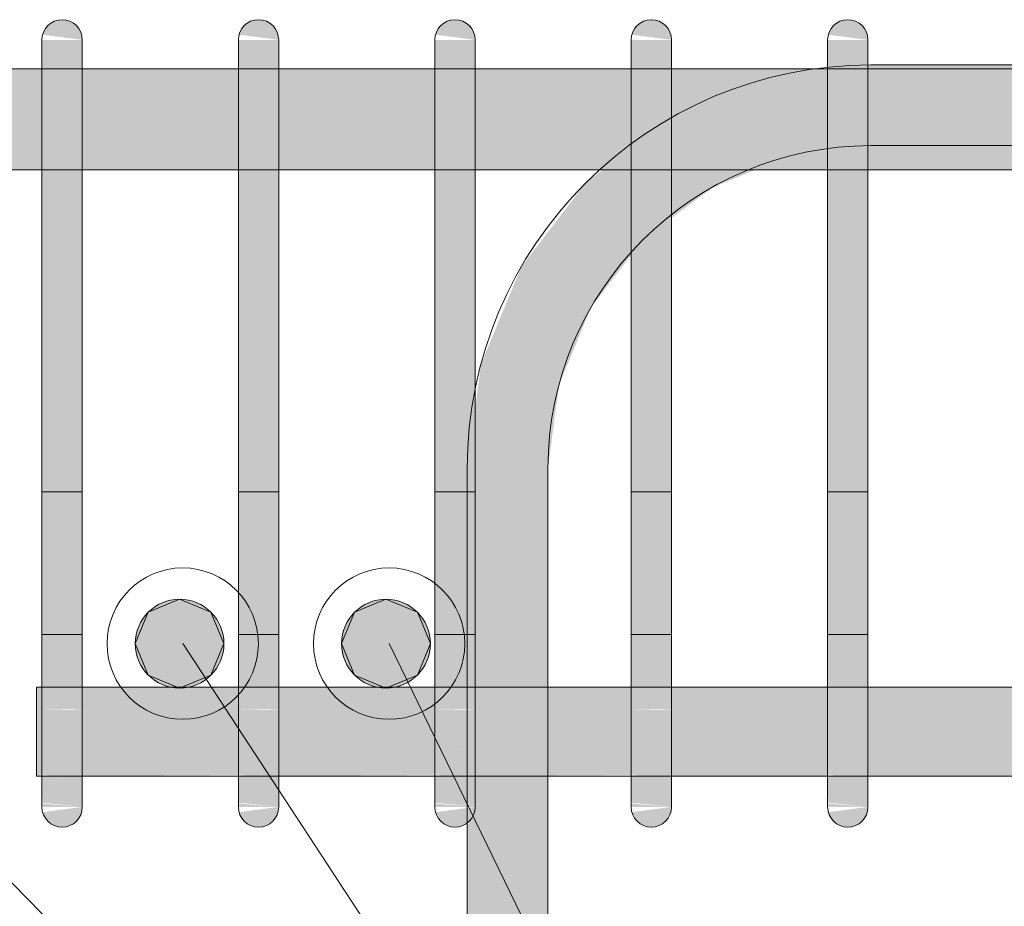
# Model space of a CAD drawing. Header units: millimetres. Extents: x -25607 to 9385, y 1894 to 10168.
# Tile 154 of 181: x 4195 to 4439, y 8675 to 8895. Entities that reach past the tile are written whole.
import ezdxf

# ---------------------------------------------------------------- set-up
doc = ezdxf.new("R2010")
doc.units = ezdxf.units.MM
doc.layers.add('S-RBAR', color=171, linetype='Continuous', lineweight=5)
doc.layers.add('S-RBAR-IDEN', color=171, linetype='Continuous', lineweight=5)

msp = doc.modelspace()

# ---------------------------------------------------------------- hatches: boundary and pattern name
at = {"layer": 'S-RBAR'}
for points in [[(4210.81, 8890), (4210.64, 8891.29), (4210.14, 8892.5), (4209.35, 8893.54), (4208.31, 8894.33), (4207.11, 8894.83), (4205.81, 8895), (4204.52, 8894.83), (4203.31, 8894.33), (4202.28, 8893.54), (4201.48, 8892.5), (4200.98, 8891.29), (4210.64, 8890.02)], [(4259.5, 8890), (4259.33, 8891.29), (4258.83, 8892.5), (4258.04, 8893.54), (4257, 8894.33), (4255.8, 8894.83), (4254.5, 8895), (4253.21, 8894.83), (4252, 8894.33), (4250.97, 8893.54), (4250.17, 8892.5), (4249.67, 8891.29), (4259.33, 8890.02)], [(4308.19, 8890), (4308.02, 8891.29), (4307.52, 8892.5), (4306.73, 8893.54), (4305.69, 8894.33), (4304.48, 8894.83), (4303.19, 8895), (4301.9, 8894.83), (4300.69, 8894.33), (4299.65, 8893.54), (4298.86, 8892.5), (4298.36, 8891.29), (4308.02, 8890.02)], [(4356.88, 8890), (4356.71, 8891.29), (4356.21, 8892.5), (4355.41, 8893.54), (4354.38, 8894.33), (4353.17, 8894.83), (4351.88, 8895), (4350.58, 8894.83), (4349.38, 8894.33), (4348.34, 8893.54), (4347.55, 8892.5), (4347.05, 8891.29), (4356.71, 8890.02)], [(4405.57, 8890), (4405.4, 8891.29), (4404.9, 8892.5), (4404.1, 8893.54), (4403.07, 8894.33), (4401.67, 8894.85), (4400.57, 8895), (4399.27, 8894.83), (4398.07, 8894.33), (4397.03, 8893.54), (4396.24, 8892.5), (4395.74, 8891.29), (4405.4, 8890.02)], [(4210.81, 8865), (4210.81, 8890), (4200.81, 8890), (4200.81, 8865)], [(4259.5, 8865), (4259.5, 8890), (4249.5, 8890), (4249.5, 8865)], [(4308.19, 8865), (4308.19, 8890), (4298.19, 8890), (4298.19, 8865)], [(4356.88, 8865), (4356.88, 8890), (4346.88, 8890), (4346.88, 8865)], [(4405.57, 8865), (4405.57, 8890), (4395.57, 8890), (4395.57, 8865), (4401.67, 8865)], [(4210.81, 8725), (4210.81, 8865), (4200.81, 8865), (4200.81, 8725)], [(4259.5, 8725), (4259.5, 8865), (4249.5, 8865), (4249.5, 8725)], [(4308.19, 8725), (4308.19, 8865), (4298.19, 8865), (4298.19, 8725)], [(4356.88, 8725), (4356.88, 8865), (4346.88, 8865), (4346.88, 8725)], [(4401.67, 8725), (4405.57, 8725), (4405.57, 8865), (4395.57, 8865), (4395.57, 8725)], [(4234.93, 8729.45), (4242.71, 8732.67), (4245.93, 8740.45), (4242.71, 8748.22), (4234.93, 8751.45), (4227.15, 8748.22), (4223.93, 8740.45), (4227.15, 8732.67)], [(4286.1, 8729.45), (4293.88, 8732.67), (4297.1, 8740.45), (4293.88, 8748.22), (4286.1, 8751.45), (4278.32, 8748.22), (4275.1, 8740.45), (4278.32, 8732.67)], [(4205.81, 8695), (4207.11, 8695.17), (4208.31, 8695.67), (4209.35, 8696.46), (4210.14, 8697.5), (4210.64, 8698.71), (4210.64, 8699.98), (4200.98, 8698.71), (4201.48, 8697.5), (4202.28, 8696.46), (4203.31, 8695.67), (4204.52, 8695.17)], [(4254.5, 8695), (4255.8, 8695.17), (4257, 8695.67), (4258.04, 8696.46), (4258.83, 8697.5), (4259.33, 8698.71), (4259.33, 8699.98), (4249.67, 8698.71), (4250.17, 8697.5), (4250.97, 8696.46), (4252, 8695.67), (4253.21, 8695.17)], [(4303.19, 8695), (4304.48, 8695.17), (4305.69, 8695.67), (4306.73, 8696.46), (4307.52, 8697.5), (4308.02, 8698.71), (4308.02, 8699.98), (4298.36, 8698.71), (4298.86, 8697.5), (4299.65, 8696.46), (4300.69, 8695.67), (4301.9, 8695.17)], [(4351.88, 8695), (4353.17, 8695.17), (4354.38, 8695.67), (4355.41, 8696.46), (4356.21, 8697.5), (4356.71, 8698.71), (4356.71, 8699.98), (4347.05, 8698.71), (4347.55, 8697.5), (4348.34, 8696.46), (4349.38, 8695.67), (4350.58, 8695.17)], [(4400.57, 8695), (4401.86, 8695.17), (4403.07, 8695.67), (4404.1, 8696.46), (4404.9, 8697.5), (4405.4, 8698.71), (4405.4, 8699.98), (4395.74, 8698.71), (4396.24, 8697.5), (4397.03, 8696.46), (4398.07, 8695.67), (4399.27, 8695.17)]]:
    msp.add_hatch(color=256, dxfattribs=at).paths.add_polyline_path(points)
h = msp.add_hatch(color=256, dxfattribs=at)
h.paths.add_polyline_path([(5938.19, 8857.8), (5969.21, 8857.8), (5969.21, 8882.8), (5785.06, 8882.8), (5785.06, 8857.8), (5894.29, 8857.8)])
h.paths.add_polyline_path([(4016.06, 8857.8), (4054.75, 8857.8), (4054.75, 8882.8), (4016.06, 8882.8), (4016.06, 8865)])
h.paths.add_polyline_path([(4651.63, 8857.8), (4730.74, 8857.8), (4730.74, 8882.8), (4651.63, 8882.8), (4651.63, 8865)])
h.paths.add_polyline_path([(1019.44, 8857.8), (1209.04, 8857.8), (1209.04, 8882.8), (1019.44, 8882.8), (1019.44, 8865)])
h.paths.add_polyline_path([(4006.06, 8857.8), (4006.06, 8882.8), (3967.37, 8882.8), (3967.37, 8857.8)])
h.paths.add_polyline_path([(4621.18, 8857.8), (4641.63, 8857.8), (4641.63, 8882.8), (4551.63, 8882.8), (4551.63, 8857.8), (4577.28, 8857.8)])
h.paths.add_polyline_path([(4064.75, 8857.8), (4103.44, 8857.8), (4103.44, 8882.8), (4064.75, 8882.8), (4064.75, 8865)])
h.paths.add_polyline_path([(1219.04, 8857.8), (1408.65, 8857.8), (1408.65, 8882.8), (1219.04, 8882.8), (1219.04, 8865)])
h.paths.add_polyline_path([(5775.06, 8857.8), (5775.06, 8882.8), (5585.68, 8882.8), (5585.68, 8857.8), (5762.59, 8857.8)])
h.paths.add_polyline_path([(2909.06, 8857.8), (2923.16, 8857.8), (2923.16, 8882.8), (2834.64, 8882.8), (2834.64, 8857.8)])
h.paths.add_polyline_path([(3957.37, 8857.8), (3957.37, 8882.8), (3918.68, 8882.8), (3918.77, 8857.8)])
h.paths.add_polyline_path([(2933.16, 8857.8), (3021.68, 8857.8), (3021.68, 8882.8), (2933.16, 8882.8), (2933.16, 8865)])
h.paths.add_polyline_path([(4113.44, 8857.8), (4152.12, 8857.8), (4152.12, 8882.8), (4113.44, 8882.8), (4113.44, 8865)])
h.paths.add_polyline_path([(3031.68, 8857.8), (3120.2, 8857.8), (3120.2, 8882.8), (3031.68, 8882.8), (3031.68, 8865)])
h.paths.add_polyline_path([(5575.68, 8857.8), (5575.68, 8882.8), (5386.3, 8882.8), (5386.3, 8857.8), (5543.08, 8857.8)])
h.paths.add_polyline_path([(3908.68, 8857.8), (3908.68, 8882.8), (3869.99, 8882.8), (3869.99, 8857.8), (3874.87, 8857.8)])
h.paths.add_polyline_path([(4162.12, 8857.8), (4200.81, 8857.8), (4200.81, 8882.8), (4162.12, 8882.8), (4162.12, 8865)])
h.paths.add_polyline_path([(2824.64, 8857.8), (2824.64, 8882.8), (2736.12, 8882.8), (2736.12, 8857.8), (2821.26, 8857.8)])
h.paths.add_polyline_path([(1418.65, 8857.8), (1608.25, 8857.8), (1608.25, 8882.8), (1418.65, 8882.8), (1418.65, 8865)])
h.paths.add_polyline_path([(1618.25, 8857.8), (1807.85, 8857.8), (1807.85, 8882.8), (1618.25, 8882.8), (1618.25, 8865)])
h.paths.add_polyline_path([(3859.99, 8857.8), (3859.99, 8882.8), (3821.3, 8882.8), (3821.3, 8857.8), (3830.97, 8857.8)])
h.paths.add_polyline_path([(5376.3, 8857.8), (5376.3, 8882.8), (5186.3, 8882.8), (5186.3, 8857.8), (5367.48, 8857.8)])
h.paths.add_polyline_path([(3130.2, 8857.8), (3218.71, 8857.8), (3218.71, 8882.8), (3130.2, 8882.8), (3130.2, 8865)])
h.paths.add_polyline_path([(4210.81, 8857.8), (4249.5, 8857.8), (4249.5, 8882.8), (4210.81, 8882.8), (4210.81, 8865)])
h.paths.add_polyline_path([(4541.63, 8857.8), (4541.63, 8882.8), (4502.94, 8882.8), (4502.94, 8857.8), (4533.37, 8857.8)])
h.paths.add_polyline_path([(4740.74, 8857.8), (4819.86, 8857.8), (4819.86, 8882.8), (4740.74, 8882.8), (4740.74, 8865)])
h.paths.add_polyline_path([(3811.3, 8857.8), (3811.3, 8882.8), (3721.3, 8882.8), (3721.3, 8857.8), (3787.07, 8857.8)])
h.paths.add_polyline_path([(5176.3, 8857.8), (5176.3, 8882.8), (5097.19, 8882.8), (5097.19, 8857.8), (5104.08, 8857.8)])
h.paths.add_polyline_path([(1817.85, 8857.8), (2007.45, 8857.8), (2007.45, 8882.8), (1817.85, 8882.8), (1817.85, 8865)])
h.paths.add_polyline_path([(4259.5, 8857.8), (4298.19, 8857.8), (4298.19, 8882.8), (4259.5, 8882.8), (4259.5, 8865)])
h.paths.add_polyline_path([(3711.3, 8857.8), (3711.3, 8882.8), (3622.79, 8882.8), (3622.79, 8857.8), (3699.27, 8857.8)])
h.paths.add_polyline_path([(2017.45, 8857.8), (2207.05, 8857.8), (2207.05, 8882.8), (2017.45, 8882.8), (2017.45, 8865)])
h.paths.add_polyline_path([(4308.19, 8857.8), (4346.88, 8857.8), (4346.88, 8882.8), (4308.19, 8882.8), (4308.19, 8865)])
h.paths.add_polyline_path([(5087.19, 8857.8), (5087.19, 8882.8), (5008.08, 8882.8), (5008.08, 8857.8), (5060.18, 8857.8)])
h.paths.add_polyline_path([(3612.79, 8857.8), (3612.79, 8882.8), (3524.27, 8882.8), (3524.27, 8857.8), (3611.47, 8857.8)])
h.paths.add_polyline_path([(2217.05, 8857.8), (2332.05, 8857.8), (2332.05, 8882.8), (2217.05, 8882.8), (2217.05, 8865)])
h.paths.add_polyline_path([(4356.88, 8857.8), (4395.57, 8857.8), (4395.57, 8882.8), (4356.88, 8882.8), (4356.88, 8865)])
h.paths.add_polyline_path([(4998.08, 8857.8), (4998.08, 8882.8), (4918.97, 8882.8), (4918.97, 8857.8), (4972.38, 8857.8)])
h.paths.add_polyline_path([(3514.27, 8857.8), (3514.27, 8882.8), (3425.75, 8882.8), (3425.75, 8857.8), (3479.77, 8857.8)])
h.paths.add_polyline_path([(2342.05, 8857.8), (2430.57, 8857.8), (2430.57, 8882.8), (2342.05, 8882.8), (2342.05, 8865)])
h.paths.add_polyline_path([(3228.71, 8857.8), (3317.23, 8857.8), (3317.23, 8882.8), (3228.71, 8882.8), (3228.71, 8865)])
h.paths.add_polyline_path([(3415.75, 8857.8), (3415.75, 8882.8), (3327.23, 8882.8), (3327.23, 8857.8), (3391.96, 8857.8)])
h.paths.add_polyline_path([(2440.57, 8857.8), (2529.09, 8857.8), (2529.09, 8882.8), (2440.57, 8882.8), (2440.57, 8865)])
h.paths.add_polyline_path([(4908.97, 8857.8), (4908.97, 8882.8), (4829.86, 8882.8), (4829.86, 8857.8), (4884.58, 8857.8)])
h.paths.add_polyline_path([(4405.57, 8857.8), (4444.26, 8857.8), (4444.26, 8882.8), (4405.57, 8882.8), (4405.57, 8865)])
h.paths.add_polyline_path([(2726.12, 8857.8), (2726.12, 8882.8), (2637.61, 8882.8), (2637.61, 8857.8), (2645.66, 8857.8)])
h.paths.add_polyline_path([(2539.09, 8857.8), (2627.61, 8857.8), (2627.61, 8882.8), (2539.09, 8882.8), (2539.09, 8865)])
h.paths.add_polyline_path([(4454.26, 8857.8), (4492.94, 8857.8), (4492.94, 8882.8), (4454.26, 8882.8), (4454.26, 8865)])
h = msp.add_hatch(color=256, dxfattribs=at)
h.paths.add_polyline_path([(4309.65, 8783.8), (4326.24, 8783.8), (4328.97, 8804.51), (4336.96, 8823.8), (4346.88, 8836.73), (4346.88, 8857.8), (4339.82, 8857.8), (4335.53, 8854.51), (4319.64, 8833.8), (4309.65, 8809.69), (4308.19, 8798.61), (4308.19, 8783.8)])
h.paths.add_polyline_path([(4356.88, 8845.9), (4367.02, 8853.41), (4377.63, 8857.8), (4356.88, 8857.8), (4356.88, 8853.09)])
h.paths.add_polyline_path([(4405.57, 8882.8), (4406.24, 8882.8), (4406.24, 8883.8), (4405.57, 8883.71)])
h = msp.add_hatch(color=256, dxfattribs=at)
h.paths.add_polyline_path([(5016.28, 8882.8), (5027.24, 8882.8), (5027.24, 8883.8), (5008.08, 8883.8), (5008.08, 8882.8)])
h.paths.add_polyline_path([(4444.26, 8882.8), (4444.26, 8883.8), (4406.24, 8883.8), (4406.24, 8882.8)])
h.paths.add_polyline_path([(4454.26, 8882.8), (4492.94, 8882.8), (4492.94, 8883.8), (4454.26, 8883.8)])
h.paths.add_polyline_path([(4502.94, 8882.8), (4541.63, 8882.8), (4541.63, 8883.8), (4502.94, 8883.8)])
h.paths.add_polyline_path([(4998.08, 8882.8), (4998.08, 8883.8), (4918.97, 8883.8), (4918.97, 8882.8), (4972.38, 8882.8)])
h.paths.add_polyline_path([(4551.63, 8882.8), (4641.63, 8882.8), (4641.63, 8883.8), (4551.63, 8883.8)])
h.paths.add_polyline_path([(4908.97, 8882.8), (4908.97, 8883.8), (4829.86, 8883.8), (4829.86, 8882.8), (4884.58, 8882.8)])
h.paths.add_polyline_path([(4651.63, 8882.8), (4730.74, 8882.8), (4730.74, 8883.8), (4651.63, 8883.8)])
h.paths.add_polyline_path([(4819.86, 8882.8), (4819.86, 8883.8), (4740.74, 8883.8), (4740.74, 8882.8), (4796.78, 8882.8)])
h = msp.add_hatch(color=256, dxfattribs=at)
h.paths.add_polyline_path([(4324.39, 7882.8), (4326.24, 7882.8), (4326.24, 7916), (4324.39, 7916), (4324.39, 7911.08)])
h.paths.add_polyline_path([(4326.24, 7924), (4326.24, 8016), (4324.39, 8016), (4324.58, 7924)])
h.paths.add_polyline_path([(4324.39, 8024), (4326.24, 8024), (4326.24, 8116), (4324.39, 8116), (4324.39, 8049.66)])
h.paths.add_polyline_path([(4326.24, 8124), (4326.24, 8216), (4324.39, 8215.95), (4324.58, 8124)])
h.paths.add_polyline_path([(4306.24, 8124), (4306.39, 8124), (4306.24, 8188.24)])
h.paths.add_polyline_path([(4326.24, 8224), (4326.24, 8316), (4324.39, 8316), (4324.58, 8224)])
h.paths.add_polyline_path([(4306.24, 8224), (4306.39, 8224), (4306.24, 8299.1)])
h.paths.add_polyline_path([(4324.39, 8324), (4326.24, 8324), (4326.24, 8416), (4324.39, 8416), (4324.39, 8326.82)])
h.paths.add_polyline_path([(4324.39, 8424), (4326.24, 8424), (4326.24, 8516), (4324.39, 8516), (4324.39, 8437.68)])
h.paths.add_polyline_path([(4306.24, 8424), (4306.39, 8424), (4306.24, 8516)])
h.paths.add_polyline_path([(4324.39, 8524), (4326.24, 8524), (4326.24, 8616), (4324.39, 8616), (4324.39, 8548.54)])
h.paths.add_polyline_path([(4326.24, 8624), (4326.24, 8707.64), (4308.19, 8707.64), (4308.02, 8698.71), (4307.52, 8697.5), (4306.24, 8695.4), (4306.39, 8660), (4324.39, 8660), (4324.58, 8624)])
h.paths.add_polyline_path([(4326.24, 8729.64), (4326.24, 8783.8), (4308.19, 8783.8), (4308.19, 8729.64), (4313.87, 8729.64)])
h = msp.add_hatch(color=256, dxfattribs=at)
edge = h.paths.add_edge_path()
edge.add_arc((4234.93, 8740.45), 11, 0, 360)
h = msp.add_hatch(color=256, dxfattribs=at)
edge = h.paths.add_edge_path()
edge.add_arc((4286.1, 8740.45), 11, 0, 360)
h = msp.add_hatch(color=256, dxfattribs=at)
h.paths.add_polyline_path([(4577.28, 8707.64), (4641.63, 8707.92), (4641.63, 8729.64), (4551.63, 8729.64), (4551.63, 8707.64)])
h.paths.add_polyline_path([(5575.68, 8707.64), (5575.68, 8729.64), (5386.3, 8729.64), (5386.3, 8707.64), (5543.08, 8707.64)])
h.paths.add_polyline_path([(7026.43, 8707.64), (7026.43, 8729.64), (6951.81, 8729.64), (6951.81, 8707.64), (6991.8, 8707.64)])
h.paths.add_polyline_path([(6596.69, 8707.64), (6772.58, 8707.92), (6772.29, 8729.64), (6582.58, 8729.64), (6582.58, 8707.64)])
h.paths.add_polyline_path([(4210.81, 8707.64), (4249.5, 8707.92), (4249.5, 8729.64), (4210.81, 8729.64), (4210.81, 8707.92)])
h.paths.add_polyline_path([(4444.26, 8707.64), (4444.26, 8729.64), (4405.57, 8729.64), (4405.57, 8707.64)])
h.paths.add_polyline_path([(5585.68, 8707.64), (5775.06, 8707.92), (5775.06, 8729.64), (5585.68, 8729.64), (5585.68, 8707.92)])
h.paths.add_polyline_path([(4918.97, 8707.64), (4998.08, 8707.92), (4998.08, 8729.64), (4918.97, 8729.64), (4918.97, 8707.92)])
h.paths.add_polyline_path([(7036.43, 8707.64), (7111.04, 8707.92), (7111.04, 8729.64), (7036.43, 8729.64), (7036.43, 8707.92)])
h.paths.add_polyline_path([(4541.63, 8707.64), (4541.63, 8729.64), (4502.94, 8729.64), (4502.94, 8707.64), (4533.37, 8707.64)])
h.paths.add_polyline_path([(4884.58, 8707.64), (4908.97, 8707.92), (4908.97, 8729.64), (4829.86, 8729.64), (4829.86, 8707.64), (4840.68, 8707.64)])
h.paths.add_polyline_path([(4199.44, 8707.64), (4200.81, 8707.92), (4200.81, 8729.64), (4199.44, 8729.64), (4199.44, 8707.92)])
h.paths.add_polyline_path([(7299.1, 8707.64), (7353.75, 8707.92), (7353.75, 8729.64), (7290.27, 8729.64), (7290.27, 8707.64)])
h.paths.add_polyline_path([(5785.06, 8707.64), (5974.44, 8707.92), (5974.44, 8729.64), (5785.06, 8729.64), (5785.06, 8707.92)])
h.paths.add_polyline_path([(7579.29, 8707.64), (7579.29, 8729.64), (7544.18, 8729.64), (7544.18, 8707.64), (7562.5, 8707.64)])
h.paths.add_polyline_path([(4651.63, 8707.64), (4730.74, 8707.92), (4730.74, 8729.64), (4651.63, 8729.64), (4651.63, 8707.92)])
h.paths.add_polyline_path([(7363.75, 8707.64), (7398.86, 8707.92), (7398.86, 8729.64), (7363.75, 8729.64), (7363.75, 8707.92)])
h.paths.add_polyline_path([(7599.44, 8707.64), (7599.44, 8729.64), (7589.29, 8729.64), (7589.29, 8707.64)])
h.paths.add_polyline_path([(6572.58, 8707.64), (6572.58, 8729.64), (6383.2, 8729.64), (6383.2, 8707.64), (6552.79, 8707.64)])
h.paths.add_polyline_path([(7121.04, 8707.64), (7195.66, 8707.92), (7195.66, 8729.64), (7121.04, 8729.64), (7121.04, 8707.92)])
h.paths.add_polyline_path([(5376.3, 8707.64), (5376.3, 8729.64), (5186.3, 8729.64), (5186.3, 8707.64), (5367.48, 8707.64)])
h.paths.add_polyline_path([(4259.5, 8707.64), (4298.19, 8707.92), (4298.19, 8729.64), (4259.5, 8729.64), (4259.5, 8707.92)])
h.paths.add_polyline_path([(4395.57, 8707.64), (4395.57, 8729.64), (4356.88, 8729.64), (4356.88, 8707.64), (4357.77, 8707.64)])
h.paths.add_polyline_path([(7534.18, 8707.64), (7534.18, 8729.64), (7499.07, 8729.64), (7499.07, 8707.64), (7518.6, 8707.64)])
h.paths.add_polyline_path([(7280.27, 8707.64), (7280.27, 8729.64), (7205.66, 8729.64), (7205.66, 8707.64), (7255.2, 8707.64)])
h.paths.add_polyline_path([(6941.81, 8707.64), (6941.81, 8729.64), (6867.2, 8729.64), (6867.2, 8707.64), (6904, 8707.64)])
h.paths.add_polyline_path([(5176.3, 8707.64), (5176.3, 8729.64), (5097.19, 8729.64), (5097.19, 8707.64), (5147.98, 8707.64)])
h.paths.add_polyline_path([(6782.58, 8707.64), (6857.2, 8707.92), (6857.2, 8729.64), (6782.58, 8729.64), (6782.58, 8707.92)])
h.paths.add_polyline_path([(5984.44, 8707.64), (6173.82, 8707.92), (6173.82, 8729.64), (5984.44, 8729.64), (5984.44, 8707.92)])
h.paths.add_polyline_path([(4492.94, 8707.64), (4492.94, 8729.64), (4454.26, 8729.64), (4454.26, 8707.64), (4489.47, 8707.64)])
h.paths.add_polyline_path([(4740.74, 8707.64), (4819.86, 8707.92), (4819.86, 8729.64), (4740.74, 8729.64), (4740.74, 8707.92)])
h.paths.add_polyline_path([(7489.07, 8707.64), (7489.07, 8729.64), (7453.97, 8729.64), (7453.97, 8707.64), (7474.7, 8707.64)])
h.paths.add_polyline_path([(6183.82, 8707.64), (6373.2, 8707.92), (6373.2, 8729.64), (6183.82, 8729.64), (6183.82, 8707.92)])
h.paths.add_polyline_path([(4308.19, 8707.64), (4346.88, 8707.92), (4346.88, 8729.64), (4308.19, 8729.64), (4308.19, 8707.92)])
h.paths.add_polyline_path([(5008.08, 8707.64), (5087.19, 8707.92), (5087.19, 8729.64), (5008.08, 8729.64), (5008.08, 8707.92)])
h.paths.add_polyline_path([(7443.97, 8707.64), (7443.97, 8729.64), (7408.86, 8729.64), (7408.86, 8707.64), (7430.8, 8707.64)])
h = msp.add_hatch(color=256, dxfattribs=at)
h.paths.add_polyline_path([(4210.81, 8703.08), (4210.81, 8703.74), (4209.46, 8703.89), (4208.61, 8703.51)])
h.paths.add_polyline_path([(4205.32, 8705.53), (4203.64, 8707.49), (4200.81, 8707.92), (4200.81, 8706.75)])
h.paths.add_polyline_path([(4210.81, 8711.72), (4210.81, 8713.44), (4200.81, 8715.43), (4200.81, 8714.83), (4201.62, 8714.83), (4205.54, 8711.91)])
h.paths.add_polyline_path([(4200.81, 8724.03), (4210.81, 8724.24), (4210.81, 8725), (4200.81, 8725)])
h = msp.add_hatch(color=256, dxfattribs=at)
h.paths.add_polyline_path([(4210.81, 8700), (4210.81, 8703.08), (4208.61, 8703.51), (4209.46, 8703.89), (4210.81, 8703.74), (4210.81, 8711.72), (4206.28, 8711.99), (4201.77, 8714.83), (4200.81, 8714.83), (4200.81, 8708.15), (4203.79, 8707.32), (4205.32, 8705.53), (4200.81, 8706.75), (4200.98, 8700.99), (4202.9, 8700.85), (4207.11, 8700.4)])
h.paths.add_polyline_path([(4205.81, 8700), (4210.81, 8700), (4200.81, 8700.85), (4200.98, 8700)])
h.paths.add_polyline_path([(4210.81, 8713.44), (4210.81, 8724.24), (4208.78, 8724.03), (4200.81, 8724.03), (4200.81, 8715.43), (4203.83, 8714.83)])
h = msp.add_hatch(color=256, dxfattribs=at)
h.paths.add_polyline_path([(4259.5, 8703.08), (4259.5, 8703.74), (4258.14, 8703.89), (4257.3, 8703.51)])
h.paths.add_polyline_path([(4254.01, 8705.53), (4252.33, 8707.49), (4249.5, 8707.92), (4249.5, 8706.75)])
h.paths.add_polyline_path([(4259.5, 8711.72), (4259.5, 8713.44), (4249.5, 8715.43), (4249.5, 8714.83), (4250.31, 8714.83), (4254.23, 8711.91)])
h.paths.add_polyline_path([(4249.5, 8724.03), (4259.5, 8724.24), (4259.5, 8725), (4249.5, 8725)])
h = msp.add_hatch(color=256, dxfattribs=at)
h.paths.add_polyline_path([(4259.5, 8700), (4259.5, 8703.08), (4257.3, 8703.51), (4258.14, 8703.89), (4259.5, 8703.74), (4259.5, 8711.72), (4254.97, 8711.99), (4250.46, 8714.83), (4249.5, 8714.83), (4249.5, 8708.15), (4252.47, 8707.32), (4254.01, 8705.53), (4249.5, 8706.75), (4249.67, 8700.99), (4251.59, 8700.85), (4255.8, 8700.4)])
h.paths.add_polyline_path([(4254.5, 8700), (4259.5, 8700), (4249.5, 8700.85), (4249.67, 8700)])
h.paths.add_polyline_path([(4259.5, 8713.44), (4259.5, 8724.24), (4257.47, 8724.03), (4249.5, 8724.03), (4249.5, 8715.43), (4252.52, 8714.83)])
h = msp.add_hatch(color=256, dxfattribs=at)
h.paths.add_polyline_path([(4308.19, 8703.08), (4308.19, 8703.74), (4306.83, 8703.89), (4305.99, 8703.51)])
h.paths.add_polyline_path([(4302.7, 8705.53), (4301.02, 8707.49), (4298.19, 8707.92), (4298.19, 8706.75)])
h.paths.add_polyline_path([(4308.19, 8711.72), (4308.19, 8713.44), (4298.19, 8715.43), (4298.19, 8714.83), (4299, 8714.83), (4302.91, 8711.91)])
h.paths.add_polyline_path([(4298.19, 8724.03), (4308.19, 8724.24), (4308.19, 8725), (4298.19, 8725)])
h = msp.add_hatch(color=256, dxfattribs=at)
h.paths.add_polyline_path([(4303.19, 8700), (4308.19, 8700), (4298.19, 8700.85), (4298.36, 8700)])
h.paths.add_polyline_path([(4308.19, 8700), (4308.19, 8703.08), (4305.99, 8703.51), (4306.83, 8703.89), (4308.19, 8703.74), (4308.19, 8711.72), (4303.66, 8711.99), (4299.15, 8714.83), (4298.19, 8714.83), (4298.19, 8708.15), (4301.16, 8707.32), (4302.7, 8705.53), (4298.19, 8706.75), (4298.36, 8700.99), (4300.28, 8700.85), (4304.48, 8700.4)])
h.paths.add_polyline_path([(4308.19, 8713.44), (4308.19, 8724.24), (4306.16, 8724.03), (4298.19, 8724.03), (4298.19, 8715.43), (4301.21, 8714.83)])
h = msp.add_hatch(color=256, dxfattribs=at)
h.paths.add_polyline_path([(4356.88, 8703.08), (4356.88, 8703.74), (4355.52, 8703.89), (4354.68, 8703.51)])
h.paths.add_polyline_path([(4351.39, 8705.53), (4349.71, 8707.49), (4346.88, 8707.92), (4346.88, 8706.75)])
h.paths.add_polyline_path([(4356.88, 8711.72), (4356.88, 8713.44), (4346.88, 8715.43), (4346.88, 8714.83), (4347.68, 8714.83), (4351.6, 8711.91)])
h.paths.add_polyline_path([(4346.88, 8724.03), (4356.88, 8724.24), (4356.88, 8725), (4346.88, 8725)])
h = msp.add_hatch(color=256, dxfattribs=at)
h.paths.add_polyline_path([(4351.88, 8700), (4356.88, 8700), (4346.88, 8700.85), (4347.05, 8700)])
h.paths.add_polyline_path([(4356.88, 8700), (4356.88, 8703.08), (4354.68, 8703.51), (4355.52, 8703.89), (4356.88, 8703.74), (4356.88, 8711.72), (4352.35, 8711.99), (4347.83, 8714.83), (4346.88, 8714.83), (4346.88, 8708.15), (4349.85, 8707.32), (4351.39, 8705.53), (4346.88, 8706.75), (4347.05, 8700.99), (4348.97, 8700.85), (4353.17, 8700.4)])
h.paths.add_polyline_path([(4356.88, 8713.44), (4356.88, 8724.24), (4354.85, 8724.03), (4346.88, 8724.03), (4346.88, 8715.43), (4349.9, 8714.83)])
h = msp.add_hatch(color=256, dxfattribs=at)
h.paths.add_polyline_path([(4405.57, 8703.08), (4405.57, 8703.74), (4404.21, 8703.89), (4403.37, 8703.51)])
h.paths.add_polyline_path([(4400.08, 8705.53), (4398.39, 8707.49), (4395.57, 8707.92), (4395.57, 8706.75)])
h.paths.add_polyline_path([(4405.57, 8711.72), (4405.57, 8713.44), (4395.57, 8715.43), (4395.57, 8714.83), (4396.37, 8714.83), (4400.29, 8711.91), (4401.67, 8711.86)])
h.paths.add_polyline_path([(4403.54, 8724.03), (4405.57, 8724.24), (4405.57, 8725), (4395.57, 8725), (4395.57, 8724.03), (4401.67, 8724.03)])
h = msp.add_hatch(color=256, dxfattribs=at)
h.paths.add_polyline_path([(4405.57, 8700), (4405.57, 8703.08), (4403.37, 8703.51), (4404.21, 8703.89), (4405.57, 8703.74), (4405.57, 8711.72), (4401.04, 8711.99), (4396.52, 8714.83), (4395.57, 8714.83), (4395.57, 8708.15), (4398.54, 8707.32), (4400.08, 8705.53), (4395.57, 8706.75), (4395.74, 8700.99), (4397.65, 8700.85), (4401.86, 8700.4)])
h.paths.add_polyline_path([(4401.67, 8700), (4405.57, 8700), (4395.57, 8700.85), (4395.74, 8700), (4400.57, 8700)])
h.paths.add_polyline_path([(4405.57, 8713.44), (4405.57, 8724.24), (4401.67, 8724.03), (4395.57, 8724.03), (4395.57, 8715.43), (4401.67, 8714.22)])

# ---------------------------------------------------------------- linework, layer by layer
for p, q in [((4200.81, 8865), (4200.81, 8890)), ((4200.81, 8865), (4200.81, 8890)), ((4210.81, 8865), (4210.81, 8890)), ((4210.81, 8865), (4210.81, 8890)), ((4249.5, 8865), (4249.5, 8890)), ((4249.5, 8865), (4249.5, 8890)), ((4259.5, 8865), (4259.5, 8890)), ((4259.5, 8865), (4259.5, 8890)), ((4298.19, 8865), (4298.19, 8890)), ((4298.19, 8865), (4298.19, 8890)), ((4308.19, 8865), (4308.19, 8890)), ((4308.19, 8865), (4308.19, 8890)), ((4346.88, 8865), (4346.88, 8890)), ((4346.88, 8865), (4346.88, 8890)), ((4356.88, 8865), (4356.88, 8890)), ((4356.88, 8865), (4356.88, 8890)), ((4395.57, 8865), (4395.57, 8890)), ((4395.57, 8865), (4395.57, 8890)), ((4405.57, 8865), (4405.57, 8890)), ((4405.57, 8865), (4405.57, 8890)), ((1019.4, 8882.8), (5969.21, 8882.8)), ((1019.4, 8882.8), (5969.21, 8882.8)), ((1019.4, 8882.8), (5969.21, 8882.8)), ((4406.24, 8883.8), (5027.24, 8883.8)), ((4406.24, 8883.8), (5027.24, 8883.8)), ((4200.81, 8725), (4200.81, 8865)), ((4200.81, 8865), (4200.81, 8725)), ((4210.81, 8725), (4210.81, 8865)), ((4210.81, 8865), (4210.81, 8725)), ((4249.5, 8725), (4249.5, 8865)), ((4249.5, 8865), (4249.5, 8725)), ((4259.5, 8725), (4259.5, 8865)), ((4259.5, 8865), (4259.5, 8725)), ((4298.19, 8725), (4298.19, 8865)), ((4298.19, 8865), (4298.19, 8725)), ((4308.19, 8725), (4308.19, 8865)), ((4308.19, 8865), (4308.19, 8725)), ((4346.88, 8725), (4346.88, 8865)), ((4346.88, 8865), (4346.88, 8725)), ((4356.88, 8725), (4356.88, 8865)), ((4356.88, 8865), (4356.88, 8725)), ((4395.57, 8725), (4395.57, 8865)), ((4395.57, 8865), (4395.57, 8725)), ((4405.57, 8725), (4405.57, 8865)), ((4405.57, 8865), (4405.57, 8725)), ((4406.24, 8863.8), (5027.24, 8863.8)), ((4406.24, 8863.8), (5027.24, 8863.8)), ((1019.4, 8857.8), (5969.21, 8857.8)), ((1019.4, 8857.8), (5969.21, 8857.8)), ((1019.4, 8857.8), (5969.21, 8857.8)), ((4306.24, 7882.8), (4306.24, 8783.8)), ((4306.24, 7882.8), (4306.24, 8783.8)), ((4326.24, 7882.8), (4326.24, 8783.8)), ((4326.24, 7882.8), (4326.24, 8783.8)), ((4200.81, 8778.03), (4200.81, 8742.68)), ((4200.81, 8778.03), (4210.81, 8778.03)), ((4210.81, 8778.03), (4210.81, 8742.68)), ((4249.5, 8778.03), (4249.5, 8742.68)), ((4249.5, 8778.03), (4259.5, 8778.03)), ((4259.5, 8778.03), (4259.5, 8742.68)), ((4298.19, 8778.03), (4298.19, 8742.68)), ((4298.19, 8778.03), (4308.19, 8778.03)), ((4308.19, 8778.03), (4308.19, 8742.68)), ((4346.88, 8778.03), (4346.88, 8742.68)), ((4346.88, 8778.03), (4356.88, 8778.03)), ((4356.88, 8778.03), (4356.88, 8742.68)), ((4395.57, 8778.03), (4395.57, 8742.68)), ((4395.57, 8778.03), (4405.57, 8778.03)), ((4405.57, 8778.03), (4405.57, 8742.68)), ((4234.93, 8751.45), (4227.15, 8748.22)), ((4242.71, 8748.22), (4234.93, 8751.45)), ((4286.1, 8751.45), (4278.32, 8748.22)), ((4293.88, 8748.22), (4286.1, 8751.45)), ((4227.15, 8748.22), (4223.93, 8740.45)), ((4245.93, 8740.45), (4242.71, 8748.22)), ((4278.32, 8748.22), (4275.1, 8740.45)), ((4297.1, 8740.45), (4293.88, 8748.22)), ((4200.81, 8700), (4200.81, 8742.68)), ((4210.81, 8742.68), (4200.81, 8742.68)), ((4200.81, 8707.32), (4200.81, 8742.68)), ((4210.81, 8700), (4210.81, 8742.68)), ((4210.81, 8707.32), (4210.81, 8742.68)), ((4249.5, 8700), (4249.5, 8742.68)), ((4259.5, 8742.68), (4249.5, 8742.68)), ((4249.5, 8707.32), (4249.5, 8742.68)), ((4259.5, 8700), (4259.5, 8742.68)), ((4259.5, 8707.32), (4259.5, 8742.68)), ((4298.19, 8700), (4298.19, 8742.68)), ((4308.19, 8742.68), (4298.19, 8742.68)), ((4298.19, 8707.32), (4298.19, 8742.68)), ((4308.19, 8700), (4308.19, 8742.68)), ((4308.19, 8707.32), (4308.19, 8742.68)), ((4346.88, 8700), (4346.88, 8742.68)), ((4356.88, 8742.68), (4346.88, 8742.68)), ((4346.88, 8707.32), (4346.88, 8742.68)), ((4356.88, 8700), (4356.88, 8742.68)), ((4356.88, 8707.32), (4356.88, 8742.68)), ((4395.57, 8700), (4395.57, 8742.68)), ((4405.57, 8742.68), (4395.57, 8742.68)), ((4395.57, 8707.32), (4395.57, 8742.68)), ((4405.57, 8700), (4405.57, 8742.68)), ((4405.57, 8707.32), (4405.57, 8742.68)), ((4223.93, 8740.45), (4227.15, 8732.67)), ((4242.71, 8732.67), (4245.93, 8740.45)), ((4275.1, 8740.45), (4278.32, 8732.67)), ((4293.88, 8732.67), (4297.1, 8740.45)), ((4227.15, 8732.67), (4234.93, 8729.45)), ((4234.93, 8729.45), (4242.71, 8732.67)), ((4278.32, 8732.67), (4286.1, 8729.45)), ((4286.1, 8729.45), (4293.88, 8732.67)), ((4199.44, 8729.64), (7599.44, 8729.64)), ((4199.44, 8707.64), (4199.44, 8729.64)), ((4199.44, 8729.64), (7599.44, 8729.64)), ((4199.44, 8707.64), (4199.44, 8729.64)), ((4199.44, 8729.64), (7599.44, 8729.64)), ((4199.44, 8707.64), (4199.44, 8729.64)), ((4200.81, 8700), (4200.81, 8725)), ((4200.81, 8707.32), (4200.81, 8725)), ((4210.81, 8700), (4210.81, 8725)), ((4210.81, 8700), (4210.81, 8725)), ((4249.5, 8700), (4249.5, 8725)), ((4249.5, 8707.32), (4249.5, 8725)), ((4259.5, 8700), (4259.5, 8725)), ((4259.5, 8700), (4259.5, 8725)), ((4298.19, 8700), (4298.19, 8725)), ((4298.19, 8707.32), (4298.19, 8725)), ((4308.19, 8700), (4308.19, 8725)), ((4308.19, 8700), (4308.19, 8725)), ((4346.88, 8700), (4346.88, 8725)), ((4346.88, 8707.32), (4346.88, 8725)), ((4356.88, 8700), (4356.88, 8725)), ((4356.88, 8700), (4356.88, 8725)), ((4395.57, 8700), (4395.57, 8725)), ((4395.57, 8707.32), (4395.57, 8725)), ((4405.57, 8700), (4405.57, 8725)), ((4405.57, 8700), (4405.57, 8725)), ((4199.44, 8707.64), (7599.44, 8707.64)), ((4199.44, 8707.64), (7599.44, 8707.64)), ((4199.44, 8707.64), (7599.44, 8707.64)), ((4200.81, 8700.85), (4200.81, 8707.32)), ((4200.81, 8700.85), (4200.81, 8707.32)), ((4210.81, 8700), (4210.81, 8707.32)), ((4249.5, 8700.85), (4249.5, 8707.32)), ((4249.5, 8700.85), (4249.5, 8707.32)), ((4259.5, 8700), (4259.5, 8707.32)), ((4298.19, 8700.85), (4298.19, 8707.32)), ((4298.19, 8700.85), (4298.19, 8707.32)), ((4308.19, 8700), (4308.19, 8707.32)), ((4346.88, 8700.85), (4346.88, 8707.32)), ((4346.88, 8700.85), (4346.88, 8707.32)), ((4356.88, 8700), (4356.88, 8707.32)), ((4395.57, 8700.85), (4395.57, 8707.32)), ((4395.57, 8700.85), (4395.57, 8707.32)), ((4405.57, 8700), (4405.57, 8707.32))]:
    msp.add_line(p, q, dxfattribs=at)
for centre in [(4234.93, 8740.45), (4286.1, 8740.45)]:
    msp.add_circle(centre, 11, dxfattribs=at)
for centre, radius, start, end in [((4205.81, 8890), 5, 0, 180), ((4205.81, 8890), 5, 0, 180), ((4254.5, 8890), 5, 0, 180), ((4254.5, 8890), 5, 0, 180), ((4303.19, 8890), 5, 0, 180), ((4303.19, 8890), 5, 0, 180), ((4351.88, 8890), 5, 0, 180), ((4351.88, 8890), 5, 0, 180), ((4400.57, 8890), 5, 0, 180), ((4400.57, 8890), 5, 0, 180), ((4406.24, 8783.8), 100, 90, 180), ((4406.24, 8783.8), 100, 90, 180), ((4406.24, 8783.8), 80, 90, 180), ((4406.24, 8783.8), 80, 90, 180), ((4205.81, 8700), 5, 180, 0), ((4205.81, 8700), 5, 180, 0), ((4205.81, 8700), 5, 180, 0), ((4254.5, 8700), 5, 180, 0), ((4254.5, 8700), 5, 180, 0), ((4254.5, 8700), 5, 180, 0), ((4303.19, 8700), 5, 180, 0), ((4303.19, 8700), 5, 180, 0), ((4303.19, 8700), 5, 180, 0), ((4351.88, 8700), 5, 180, 0), ((4351.88, 8700), 5, 180, 0), ((4351.88, 8700), 5, 180, 0), ((4400.57, 8700), 5, 180, 0), ((4400.57, 8700), 5, 180, 0), ((4400.57, 8700), 5, 180, 0)]:
    msp.add_arc(centre, radius, start, end, dxfattribs=at)
at = {"layer": 'S-RBAR-IDEN'}
for p in [(4134.73, 8740.45), (4235.71, 8740.45), (4286.88, 8740.45)]:
    msp.add_line(p, (4434.47, 8437.3), dxfattribs=at)
for centre in [(4235.71, 8740.45), (4286.88, 8740.45)]:
    msp.add_circle(centre, 18.75, dxfattribs=at)

doc.saveas('drawing.dxf')
